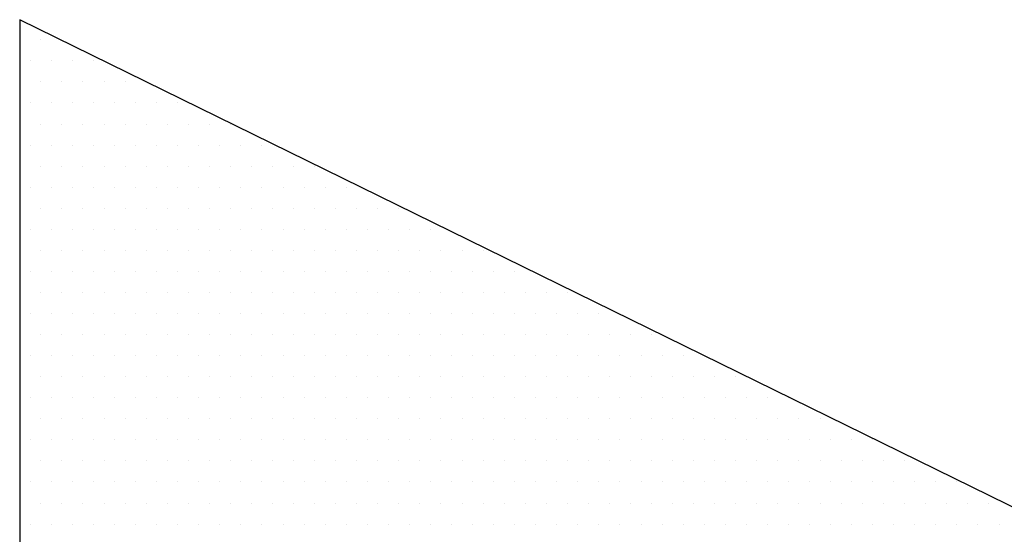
# Model space of a CAD drawing. Header units: millimetres. Extents: x 472 to 1299, y 510 to 798.
# Tile 17 of 69: x 657.67 to 660.57, y 578.73 to 580.24. Entities that reach past the tile are written whole.
import ezdxf
from ezdxf.enums import TextEntityAlignment as Align

# ---------------------------------------------------------------- set-up
doc = ezdxf.new("R2010")
doc.units = ezdxf.units.MM
doc.header["$LTSCALE"] = 4
doc.layers.add('ARMATURA', color=7, linetype='Continuous')
doc.layers.add('KKS_1', color=7, linetype='Continuous', lineweight=5)
doc.styles.get("Standard").update_dxf_attribs({"font": 'ISOCP.SHX'})

# ---------------------------------------------------------------- blocks, each defined once
blk = doc.blocks.new('*X17')
at = {"color": 0, "linetype": 'Continuous'}
for p, q in [((-3.09375, 1.4375), (-3.09375, 1.4375)), ((-3.03125, 1.4375), (-3.03125, 1.4375)), ((-3.0625, 1.375), (-3.0625, 1.375)), ((-3, 1.375), (-3, 1.375)), ((-2.9375, 1.375), (-2.9375, 1.375)), ((-2.875, 1.375), (-2.875, 1.375)), ((-3.09375, 1.3125), (-3.09375, 1.3125)), ((-3.03125, 1.3125), (-3.03125, 1.3125)), ((-2.96875, 1.3125), (-2.96875, 1.3125)), ((-2.90625, 1.3125), (-2.90625, 1.3125)), ((-2.84375, 1.3125), (-2.84375, 1.3125)), ((-2.78125, 1.3125), (-2.78125, 1.3125)), ((-2.71875, 1.3125), (-2.71875, 1.3125)), ((-3.0625, 1.25), (-3.0625, 1.25)), ((-3, 1.25), (-3, 1.25)), ((-2.9375, 1.25), (-2.9375, 1.25)), ((-2.875, 1.25), (-2.875, 1.25)), ((-2.8125, 1.25), (-2.8125, 1.25)), ((-2.75, 1.25), (-2.75, 1.25)), ((-2.6875, 1.25), (-2.6875, 1.25)), ((-2.625, 1.25), (-2.625, 1.25)), ((-3.09375, 1.1875), (-3.09375, 1.1875)), ((-3.03125, 1.1875), (-3.03125, 1.1875)), ((-2.96875, 1.1875), (-2.96875, 1.1875)), ((-2.90625, 1.1875), (-2.90625, 1.1875)), ((-2.84375, 1.1875), (-2.84375, 1.1875)), ((-2.78125, 1.1875), (-2.78125, 1.1875)), ((-2.71875, 1.1875), (-2.71875, 1.1875)), ((-2.65625, 1.1875), (-2.65625, 1.1875)), ((-2.59375, 1.1875), (-2.59375, 1.1875)), ((-2.53125, 1.1875), (-2.53125, 1.1875)), ((-2.46875, 1.1875), (-2.46875, 1.1875)), ((-3.0625, 1.125), (-3.0625, 1.125)), ((-3, 1.125), (-3, 1.125)), ((-2.9375, 1.125), (-2.9375, 1.125)), ((-2.875, 1.125), (-2.875, 1.125)), ((-2.8125, 1.125), (-2.8125, 1.125)), ((-2.75, 1.125), (-2.75, 1.125)), ((-2.6875, 1.125), (-2.6875, 1.125)), ((-2.625, 1.125), (-2.625, 1.125)), ((-2.5625, 1.125), (-2.5625, 1.125)), ((-2.5, 1.125), (-2.5, 1.125)), ((-2.4375, 1.125), (-2.4375, 1.125)), ((-2.375, 1.125), (-2.375, 1.125)), ((-3.09375, 1.0625), (-3.09375, 1.0625)), ((-3.03125, 1.0625), (-3.03125, 1.0625)), ((-2.96875, 1.0625), (-2.96875, 1.0625)), ((-2.90625, 1.0625), (-2.90625, 1.0625)), ((-2.84375, 1.0625), (-2.84375, 1.0625)), ((-2.78125, 1.0625), (-2.78125, 1.0625)), ((-2.71875, 1.0625), (-2.71875, 1.0625)), ((-2.65625, 1.0625), (-2.65625, 1.0625)), ((-2.59375, 1.0625), (-2.59375, 1.0625)), ((-2.53125, 1.0625), (-2.53125, 1.0625)), ((-2.46875, 1.0625), (-2.46875, 1.0625)), ((-2.40625, 1.0625), (-2.40625, 1.0625)), ((-2.34375, 1.0625), (-2.34375, 1.0625)), ((-2.28125, 1.0625), (-2.28125, 1.0625)), ((-2.21875, 1.0625), (-2.21875, 1.0625)), ((-3.0625, 1), (-3.0625, 1)), ((-3, 1), (-3, 1)), ((-2.9375, 1), (-2.9375, 1)), ((-2.875, 1), (-2.875, 1)), ((-2.8125, 1), (-2.8125, 1)), ((-2.75, 1), (-2.75, 1)), ((-2.6875, 1), (-2.6875, 1)), ((-2.625, 1), (-2.625, 1)), ((-2.5625, 1), (-2.5625, 1)), ((-2.5, 1), (-2.5, 1)), ((-2.4375, 1), (-2.4375, 1)), ((-2.375, 1), (-2.375, 1)), ((-2.3125, 1), (-2.3125, 1)), ((-2.25, 1), (-2.25, 1)), ((-2.1875, 1), (-2.1875, 1)), ((-2.125, 1), (-2.125, 1)), ((-3.09375, 0.9375), (-3.09375, 0.9375)), ((-3.03125, 0.9375), (-3.03125, 0.9375)), ((-2.96875, 0.9375), (-2.96875, 0.9375)), ((-2.90625, 0.9375), (-2.90625, 0.9375)), ((-2.84375, 0.9375), (-2.84375, 0.9375)), ((-2.78125, 0.9375), (-2.78125, 0.9375)), ((-2.71875, 0.9375), (-2.71875, 0.9375)), ((-2.65625, 0.9375), (-2.65625, 0.9375)), ((-2.59375, 0.9375), (-2.59375, 0.9375)), ((-2.53125, 0.9375), (-2.53125, 0.9375)), ((-2.46875, 0.9375), (-2.46875, 0.9375)), ((-2.40625, 0.9375), (-2.40625, 0.9375)), ((-2.34375, 0.9375), (-2.34375, 0.9375)), ((-2.28125, 0.9375), (-2.28125, 0.9375)), ((-2.21875, 0.9375), (-2.21875, 0.9375)), ((-2.15625, 0.9375), (-2.15625, 0.9375)), ((-2.09375, 0.9375), (-2.09375, 0.9375)), ((-2.03125, 0.9375), (-2.03125, 0.9375)), ((-1.96875, 0.9375), (-1.96875, 0.9375)), ((-3.0625, 0.875), (-3.0625, 0.875)), ((-3, 0.875), (-3, 0.875)), ((-2.9375, 0.875), (-2.9375, 0.875)), ((-2.875, 0.875), (-2.875, 0.875)), ((-2.8125, 0.875), (-2.8125, 0.875)), ((-2.75, 0.875), (-2.75, 0.875)), ((-2.6875, 0.875), (-2.6875, 0.875)), ((-2.625, 0.875), (-2.625, 0.875)), ((-2.5625, 0.875), (-2.5625, 0.875)), ((-2.5, 0.875), (-2.5, 0.875)), ((-2.4375, 0.875), (-2.4375, 0.875)), ((-2.375, 0.875), (-2.375, 0.875)), ((-2.3125, 0.875), (-2.3125, 0.875)), ((-2.25, 0.875), (-2.25, 0.875)), ((-2.1875, 0.875), (-2.1875, 0.875)), ((-2.125, 0.875), (-2.125, 0.875)), ((-2.0625, 0.875), (-2.0625, 0.875)), ((-2, 0.875), (-2, 0.875)), ((-1.9375, 0.875), (-1.9375, 0.875)), ((-1.875, 0.875), (-1.875, 0.875)), ((-3.09375, 0.8125), (-3.09375, 0.8125)), ((-3.03125, 0.8125), (-3.03125, 0.8125)), ((-2.96875, 0.8125), (-2.96875, 0.8125)), ((-2.90625, 0.8125), (-2.90625, 0.8125)), ((-2.84375, 0.8125), (-2.84375, 0.8125)), ((-2.78125, 0.8125), (-2.78125, 0.8125)), ((-2.71875, 0.8125), (-2.71875, 0.8125)), ((-2.65625, 0.8125), (-2.65625, 0.8125)), ((-2.59375, 0.8125), (-2.59375, 0.8125)), ((-2.53125, 0.8125), (-2.53125, 0.8125)), ((-2.46875, 0.8125), (-2.46875, 0.8125)), ((-2.40625, 0.8125), (-2.40625, 0.8125)), ((-2.34375, 0.8125), (-2.34375, 0.8125)), ((-2.28125, 0.8125), (-2.28125, 0.8125)), ((-2.21875, 0.8125), (-2.21875, 0.8125)), ((-2.15625, 0.8125), (-2.15625, 0.8125)), ((-2.09375, 0.8125), (-2.09375, 0.8125)), ((-2.03125, 0.8125), (-2.03125, 0.8125)), ((-1.96875, 0.8125), (-1.96875, 0.8125)), ((-1.90625, 0.8125), (-1.90625, 0.8125)), ((-1.84375, 0.8125), (-1.84375, 0.8125)), ((-1.78125, 0.8125), (-1.78125, 0.8125)), ((-1.71875, 0.8125), (-1.71875, 0.8125)), ((-3.0625, 0.75), (-3.0625, 0.75)), ((-3, 0.75), (-3, 0.75)), ((-2.9375, 0.75), (-2.9375, 0.75)), ((-2.875, 0.75), (-2.875, 0.75)), ((-2.8125, 0.75), (-2.8125, 0.75)), ((-2.75, 0.75), (-2.75, 0.75)), ((-2.6875, 0.75), (-2.6875, 0.75)), ((-2.625, 0.75), (-2.625, 0.75)), ((-2.5625, 0.75), (-2.5625, 0.75)), ((-2.5, 0.75), (-2.5, 0.75)), ((-2.4375, 0.75), (-2.4375, 0.75)), ((-2.375, 0.75), (-2.375, 0.75)), ((-2.3125, 0.75), (-2.3125, 0.75)), ((-2.25, 0.75), (-2.25, 0.75)), ((-2.1875, 0.75), (-2.1875, 0.75)), ((-2.125, 0.75), (-2.125, 0.75)), ((-2.0625, 0.75), (-2.0625, 0.75)), ((-2, 0.75), (-2, 0.75)), ((-1.9375, 0.75), (-1.9375, 0.75)), ((-1.875, 0.75), (-1.875, 0.75)), ((-1.8125, 0.75), (-1.8125, 0.75)), ((-1.75, 0.75), (-1.75, 0.75)), ((-1.6875, 0.75), (-1.6875, 0.75)), ((-1.625, 0.75), (-1.625, 0.75)), ((-3.09375, 0.6875), (-3.09375, 0.6875)), ((-3.03125, 0.6875), (-3.03125, 0.6875)), ((-2.96875, 0.6875), (-2.96875, 0.6875)), ((-2.90625, 0.6875), (-2.90625, 0.6875)), ((-2.84375, 0.6875), (-2.84375, 0.6875)), ((-2.78125, 0.6875), (-2.78125, 0.6875)), ((-2.71875, 0.6875), (-2.71875, 0.6875)), ((-2.65625, 0.6875), (-2.65625, 0.6875)), ((-2.59375, 0.6875), (-2.59375, 0.6875)), ((-2.53125, 0.6875), (-2.53125, 0.6875)), ((-2.46875, 0.6875), (-2.46875, 0.6875)), ((-2.40625, 0.6875), (-2.40625, 0.6875)), ((-2.34375, 0.6875), (-2.34375, 0.6875)), ((-2.28125, 0.6875), (-2.28125, 0.6875)), ((-2.21875, 0.6875), (-2.21875, 0.6875)), ((-2.15625, 0.6875), (-2.15625, 0.6875)), ((-2.09375, 0.6875), (-2.09375, 0.6875)), ((-2.03125, 0.6875), (-2.03125, 0.6875)), ((-1.96875, 0.6875), (-1.96875, 0.6875)), ((-1.90625, 0.6875), (-1.90625, 0.6875)), ((-1.84375, 0.6875), (-1.84375, 0.6875)), ((-1.78125, 0.6875), (-1.78125, 0.6875)), ((-1.71875, 0.6875), (-1.71875, 0.6875)), ((-1.65625, 0.6875), (-1.65625, 0.6875)), ((-1.59375, 0.6875), (-1.59375, 0.6875)), ((-1.53125, 0.6875), (-1.53125, 0.6875)), ((-1.46875, 0.6875), (-1.46875, 0.6875)), ((-3.0625, 0.625), (-3.0625, 0.625)), ((-3, 0.625), (-3, 0.625)), ((-2.9375, 0.625), (-2.9375, 0.625)), ((-2.875, 0.625), (-2.875, 0.625)), ((-2.8125, 0.625), (-2.8125, 0.625)), ((-2.75, 0.625), (-2.75, 0.625)), ((-2.6875, 0.625), (-2.6875, 0.625)), ((-2.625, 0.625), (-2.625, 0.625)), ((-2.5625, 0.625), (-2.5625, 0.625)), ((-2.5, 0.625), (-2.5, 0.625)), ((-2.4375, 0.625), (-2.4375, 0.625)), ((-2.375, 0.625), (-2.375, 0.625)), ((-2.3125, 0.625), (-2.3125, 0.625)), ((-2.25, 0.625), (-2.25, 0.625)), ((-2.1875, 0.625), (-2.1875, 0.625)), ((-2.125, 0.625), (-2.125, 0.625)), ((-2.0625, 0.625), (-2.0625, 0.625)), ((-2, 0.625), (-2, 0.625)), ((-1.9375, 0.625), (-1.9375, 0.625)), ((-1.875, 0.625), (-1.875, 0.625)), ((-1.8125, 0.625), (-1.8125, 0.625)), ((-1.75, 0.625), (-1.75, 0.625)), ((-1.6875, 0.625), (-1.6875, 0.625)), ((-1.625, 0.625), (-1.625, 0.625)), ((-1.5625, 0.625), (-1.5625, 0.625)), ((-1.5, 0.625), (-1.5, 0.625)), ((-1.4375, 0.625), (-1.4375, 0.625)), ((-1.375, 0.625), (-1.375, 0.625)), ((-3.09375, 0.5625), (-3.09375, 0.5625)), ((-3.03125, 0.5625), (-3.03125, 0.5625)), ((-2.96875, 0.5625), (-2.96875, 0.5625)), ((-2.90625, 0.5625), (-2.90625, 0.5625)), ((-2.84375, 0.5625), (-2.84375, 0.5625)), ((-2.78125, 0.5625), (-2.78125, 0.5625)), ((-2.71875, 0.5625), (-2.71875, 0.5625)), ((-2.65625, 0.5625), (-2.65625, 0.5625)), ((-2.59375, 0.5625), (-2.59375, 0.5625)), ((-2.53125, 0.5625), (-2.53125, 0.5625)), ((-2.46875, 0.5625), (-2.46875, 0.5625)), ((-2.40625, 0.5625), (-2.40625, 0.5625)), ((-2.34375, 0.5625), (-2.34375, 0.5625)), ((-2.28125, 0.5625), (-2.28125, 0.5625)), ((-2.21875, 0.5625), (-2.21875, 0.5625)), ((-2.15625, 0.5625), (-2.15625, 0.5625)), ((-2.09375, 0.5625), (-2.09375, 0.5625)), ((-2.03125, 0.5625), (-2.03125, 0.5625)), ((-1.96875, 0.5625), (-1.96875, 0.5625)), ((-1.90625, 0.5625), (-1.90625, 0.5625)), ((-1.84375, 0.5625), (-1.84375, 0.5625)), ((-1.78125, 0.5625), (-1.78125, 0.5625)), ((-1.71875, 0.5625), (-1.71875, 0.5625)), ((-1.65625, 0.5625), (-1.65625, 0.5625)), ((-1.59375, 0.5625), (-1.59375, 0.5625)), ((-1.53125, 0.5625), (-1.53125, 0.5625)), ((-1.46875, 0.5625), (-1.46875, 0.5625)), ((-1.40625, 0.5625), (-1.40625, 0.5625)), ((-1.34375, 0.5625), (-1.34375, 0.5625)), ((-1.28125, 0.5625), (-1.28125, 0.5625)), ((-1.21875, 0.5625), (-1.21875, 0.5625)), ((-3.0625, 0.5), (-3.0625, 0.5)), ((-3, 0.5), (-3, 0.5)), ((-2.9375, 0.5), (-2.9375, 0.5)), ((-2.875, 0.5), (-2.875, 0.5)), ((-2.8125, 0.5), (-2.8125, 0.5)), ((-2.75, 0.5), (-2.75, 0.5)), ((-2.6875, 0.5), (-2.6875, 0.5)), ((-2.625, 0.5), (-2.625, 0.5)), ((-2.5625, 0.5), (-2.5625, 0.5)), ((-2.5, 0.5), (-2.5, 0.5)), ((-2.4375, 0.5), (-2.4375, 0.5)), ((-2.375, 0.5), (-2.375, 0.5)), ((-2.3125, 0.5), (-2.3125, 0.5)), ((-2.25, 0.5), (-2.25, 0.5)), ((-2.1875, 0.5), (-2.1875, 0.5)), ((-2.125, 0.5), (-2.125, 0.5)), ((-2.0625, 0.5), (-2.0625, 0.5)), ((-2, 0.5), (-2, 0.5)), ((-1.9375, 0.5), (-1.9375, 0.5)), ((-1.875, 0.5), (-1.875, 0.5)), ((-1.8125, 0.5), (-1.8125, 0.5)), ((-1.75, 0.5), (-1.75, 0.5)), ((-1.6875, 0.5), (-1.6875, 0.5)), ((-1.625, 0.5), (-1.625, 0.5)), ((-1.5625, 0.5), (-1.5625, 0.5)), ((-1.5, 0.5), (-1.5, 0.5)), ((-1.4375, 0.5), (-1.4375, 0.5)), ((-1.375, 0.5), (-1.375, 0.5)), ((-1.3125, 0.5), (-1.3125, 0.5)), ((-1.25, 0.5), (-1.25, 0.5)), ((-1.1875, 0.5), (-1.1875, 0.5)), ((-1.125, 0.5), (-1.125, 0.5)), ((-3.09375, 0.4375), (-3.09375, 0.4375)), ((-3.03125, 0.4375), (-3.03125, 0.4375)), ((-2.96875, 0.4375), (-2.96875, 0.4375)), ((-2.90625, 0.4375), (-2.90625, 0.4375)), ((-2.84375, 0.4375), (-2.84375, 0.4375)), ((-2.78125, 0.4375), (-2.78125, 0.4375)), ((-2.71875, 0.4375), (-2.71875, 0.4375)), ((-2.65625, 0.4375), (-2.65625, 0.4375)), ((-2.59375, 0.4375), (-2.59375, 0.4375)), ((-2.53125, 0.4375), (-2.53125, 0.4375)), ((-2.46875, 0.4375), (-2.46875, 0.4375)), ((-2.40625, 0.4375), (-2.40625, 0.4375)), ((-2.34375, 0.4375), (-2.34375, 0.4375)), ((-2.28125, 0.4375), (-2.28125, 0.4375)), ((-2.21875, 0.4375), (-2.21875, 0.4375)), ((-2.15625, 0.4375), (-2.15625, 0.4375)), ((-2.09375, 0.4375), (-2.09375, 0.4375)), ((-2.03125, 0.4375), (-2.03125, 0.4375)), ((-1.96875, 0.4375), (-1.96875, 0.4375)), ((-1.90625, 0.4375), (-1.90625, 0.4375)), ((-1.84375, 0.4375), (-1.84375, 0.4375)), ((-1.78125, 0.4375), (-1.78125, 0.4375)), ((-1.71875, 0.4375), (-1.71875, 0.4375)), ((-1.65625, 0.4375), (-1.65625, 0.4375)), ((-1.59375, 0.4375), (-1.59375, 0.4375)), ((-1.53125, 0.4375), (-1.53125, 0.4375)), ((-1.46875, 0.4375), (-1.46875, 0.4375)), ((-1.40625, 0.4375), (-1.40625, 0.4375)), ((-1.34375, 0.4375), (-1.34375, 0.4375)), ((-1.28125, 0.4375), (-1.28125, 0.4375)), ((-1.21875, 0.4375), (-1.21875, 0.4375)), ((-1.15625, 0.4375), (-1.15625, 0.4375)), ((-1.09375, 0.4375), (-1.09375, 0.4375)), ((-1.03125, 0.4375), (-1.03125, 0.4375)), ((-0.96875, 0.4375), (-0.96875, 0.4375)), ((-3.0625, 0.375), (-3.0625, 0.375)), ((-3, 0.375), (-3, 0.375)), ((-2.9375, 0.375), (-2.9375, 0.375)), ((-2.875, 0.375), (-2.875, 0.375)), ((-2.8125, 0.375), (-2.8125, 0.375)), ((-2.75, 0.375), (-2.75, 0.375)), ((-2.6875, 0.375), (-2.6875, 0.375)), ((-2.625, 0.375), (-2.625, 0.375)), ((-2.5625, 0.375), (-2.5625, 0.375)), ((-2.5, 0.375), (-2.5, 0.375)), ((-2.4375, 0.375), (-2.4375, 0.375)), ((-2.375, 0.375), (-2.375, 0.375)), ((-2.3125, 0.375), (-2.3125, 0.375)), ((-2.25, 0.375), (-2.25, 0.375)), ((-2.1875, 0.375), (-2.1875, 0.375)), ((-2.125, 0.375), (-2.125, 0.375)), ((-2.0625, 0.375), (-2.0625, 0.375)), ((-2, 0.375), (-2, 0.375)), ((-1.9375, 0.375), (-1.9375, 0.375)), ((-1.875, 0.375), (-1.875, 0.375)), ((-1.8125, 0.375), (-1.8125, 0.375)), ((-1.75, 0.375), (-1.75, 0.375)), ((-1.6875, 0.375), (-1.6875, 0.375)), ((-1.625, 0.375), (-1.625, 0.375)), ((-1.5625, 0.375), (-1.5625, 0.375)), ((-1.5, 0.375), (-1.5, 0.375)), ((-1.4375, 0.375), (-1.4375, 0.375)), ((-1.375, 0.375), (-1.375, 0.375)), ((-1.3125, 0.375), (-1.3125, 0.375)), ((-1.25, 0.375), (-1.25, 0.375)), ((-1.1875, 0.375), (-1.1875, 0.375)), ((-1.125, 0.375), (-1.125, 0.375)), ((-1.0625, 0.375), (-1.0625, 0.375)), ((-1, 0.375), (-1, 0.375)), ((-0.9375, 0.375), (-0.9375, 0.375)), ((-0.875, 0.375), (-0.875, 0.375)), ((-0.8125, 0.375), (-0.8125, 0.375)), ((-3.09375, 0.3125), (-3.09375, 0.3125)), ((-3.03125, 0.3125), (-3.03125, 0.3125)), ((-2.96875, 0.3125), (-2.96875, 0.3125)), ((-2.90625, 0.3125), (-2.90625, 0.3125)), ((-2.84375, 0.3125), (-2.84375, 0.3125)), ((-2.78125, 0.3125), (-2.78125, 0.3125)), ((-2.71875, 0.3125), (-2.71875, 0.3125)), ((-2.65625, 0.3125), (-2.65625, 0.3125)), ((-2.59375, 0.3125), (-2.59375, 0.3125)), ((-2.53125, 0.3125), (-2.53125, 0.3125)), ((-2.46875, 0.3125), (-2.46875, 0.3125)), ((-2.40625, 0.3125), (-2.40625, 0.3125)), ((-2.34375, 0.3125), (-2.34375, 0.3125)), ((-2.28125, 0.3125), (-2.28125, 0.3125)), ((-2.21875, 0.3125), (-2.21875, 0.3125)), ((-2.15625, 0.3125), (-2.15625, 0.3125)), ((-2.09375, 0.3125), (-2.09375, 0.3125)), ((-2.03125, 0.3125), (-2.03125, 0.3125)), ((-1.96875, 0.3125), (-1.96875, 0.3125)), ((-1.90625, 0.3125), (-1.90625, 0.3125)), ((-1.84375, 0.3125), (-1.84375, 0.3125)), ((-1.78125, 0.3125), (-1.78125, 0.3125)), ((-1.71875, 0.3125), (-1.71875, 0.3125)), ((-1.65625, 0.3125), (-1.65625, 0.3125)), ((-1.59375, 0.3125), (-1.59375, 0.3125)), ((-1.53125, 0.3125), (-1.53125, 0.3125)), ((-1.46875, 0.3125), (-1.46875, 0.3125)), ((-1.40625, 0.3125), (-1.40625, 0.3125)), ((-1.34375, 0.3125), (-1.34375, 0.3125)), ((-1.28125, 0.3125), (-1.28125, 0.3125)), ((-1.21875, 0.3125), (-1.21875, 0.3125)), ((-1.15625, 0.3125), (-1.15625, 0.3125)), ((-1.09375, 0.3125), (-1.09375, 0.3125)), ((-1.03125, 0.3125), (-1.03125, 0.3125)), ((-0.96875, 0.3125), (-0.96875, 0.3125)), ((-0.90625, 0.3125), (-0.90625, 0.3125)), ((-0.84375, 0.3125), (-0.84375, 0.3125)), ((-0.78125, 0.3125), (-0.78125, 0.3125)), ((-0.71875, 0.3125), (-0.71875, 0.3125)), ((-3.0625, 0.25), (-3.0625, 0.25)), ((-3, 0.25), (-3, 0.25)), ((-2.9375, 0.25), (-2.9375, 0.25)), ((-2.875, 0.25), (-2.875, 0.25)), ((-2.8125, 0.25), (-2.8125, 0.25)), ((-2.75, 0.25), (-2.75, 0.25)), ((-2.6875, 0.25), (-2.6875, 0.25)), ((-2.625, 0.25), (-2.625, 0.25)), ((-2.5625, 0.25), (-2.5625, 0.25)), ((-2.5, 0.25), (-2.5, 0.25)), ((-2.4375, 0.25), (-2.4375, 0.25)), ((-2.375, 0.25), (-2.375, 0.25)), ((-2.3125, 0.25), (-2.3125, 0.25)), ((-2.25, 0.25), (-2.25, 0.25)), ((-2.1875, 0.25), (-2.1875, 0.25)), ((-2.125, 0.25), (-2.125, 0.25)), ((-2.0625, 0.25), (-2.0625, 0.25)), ((-2, 0.25), (-2, 0.25)), ((-1.9375, 0.25), (-1.9375, 0.25)), ((-1.875, 0.25), (-1.875, 0.25)), ((-1.8125, 0.25), (-1.8125, 0.25)), ((-1.75, 0.25), (-1.75, 0.25)), ((-1.6875, 0.25), (-1.6875, 0.25)), ((-1.625, 0.25), (-1.625, 0.25)), ((-1.5625, 0.25), (-1.5625, 0.25)), ((-1.5, 0.25), (-1.5, 0.25)), ((-1.4375, 0.25), (-1.4375, 0.25)), ((-1.375, 0.25), (-1.375, 0.25)), ((-1.3125, 0.25), (-1.3125, 0.25)), ((-1.25, 0.25), (-1.25, 0.25)), ((-1.1875, 0.25), (-1.1875, 0.25)), ((-1.125, 0.25), (-1.125, 0.25)), ((-1.0625, 0.25), (-1.0625, 0.25)), ((-1, 0.25), (-1, 0.25)), ((-0.9375, 0.25), (-0.9375, 0.25)), ((-0.875, 0.25), (-0.875, 0.25)), ((-0.8125, 0.25), (-0.8125, 0.25)), ((-0.75, 0.25), (-0.75, 0.25)), ((-0.6875, 0.25), (-0.6875, 0.25)), ((-0.625, 0.25), (-0.625, 0.25)), ((-0.5625, 0.25), (-0.5625, 0.25)), ((-3.09375, 0.1875), (-3.09375, 0.1875)), ((-3.03125, 0.1875), (-3.03125, 0.1875)), ((-2.96875, 0.1875), (-2.96875, 0.1875)), ((-2.90625, 0.1875), (-2.90625, 0.1875)), ((-2.84375, 0.1875), (-2.84375, 0.1875)), ((-2.78125, 0.1875), (-2.78125, 0.1875)), ((-2.71875, 0.1875), (-2.71875, 0.1875)), ((-2.65625, 0.1875), (-2.65625, 0.1875)), ((-2.59375, 0.1875), (-2.59375, 0.1875)), ((-2.53125, 0.1875), (-2.53125, 0.1875)), ((-2.46875, 0.1875), (-2.46875, 0.1875)), ((-2.40625, 0.1875), (-2.40625, 0.1875)), ((-2.34375, 0.1875), (-2.34375, 0.1875)), ((-2.28125, 0.1875), (-2.28125, 0.1875)), ((-2.21875, 0.1875), (-2.21875, 0.1875)), ((-2.15625, 0.1875), (-2.15625, 0.1875)), ((-2.09375, 0.1875), (-2.09375, 0.1875)), ((-2.03125, 0.1875), (-2.03125, 0.1875)), ((-1.96875, 0.1875), (-1.96875, 0.1875)), ((-1.90625, 0.1875), (-1.90625, 0.1875)), ((-1.84375, 0.1875), (-1.84375, 0.1875)), ((-1.78125, 0.1875), (-1.78125, 0.1875)), ((-1.71875, 0.1875), (-1.71875, 0.1875)), ((-1.65625, 0.1875), (-1.65625, 0.1875)), ((-1.59375, 0.1875), (-1.59375, 0.1875)), ((-1.53125, 0.1875), (-1.53125, 0.1875)), ((-1.46875, 0.1875), (-1.46875, 0.1875)), ((-1.40625, 0.1875), (-1.40625, 0.1875)), ((-1.34375, 0.1875), (-1.34375, 0.1875)), ((-1.28125, 0.1875), (-1.28125, 0.1875)), ((-1.21875, 0.1875), (-1.21875, 0.1875)), ((-1.15625, 0.1875), (-1.15625, 0.1875)), ((-1.09375, 0.1875), (-1.09375, 0.1875)), ((-1.03125, 0.1875), (-1.03125, 0.1875)), ((-0.96875, 0.1875), (-0.96875, 0.1875)), ((-0.90625, 0.1875), (-0.90625, 0.1875)), ((-0.84375, 0.1875), (-0.84375, 0.1875)), ((-0.78125, 0.1875), (-0.78125, 0.1875)), ((-0.71875, 0.1875), (-0.71875, 0.1875)), ((-0.65625, 0.1875), (-0.65625, 0.1875)), ((-0.59375, 0.1875), (-0.59375, 0.1875)), ((-0.53125, 0.1875), (-0.53125, 0.1875)), ((-0.46875, 0.1875), (-0.46875, 0.1875)), ((-3.0625, 0.125), (-3.0625, 0.125)), ((-3, 0.125), (-3, 0.125)), ((-2.9375, 0.125), (-2.9375, 0.125)), ((-2.875, 0.125), (-2.875, 0.125)), ((-2.8125, 0.125), (-2.8125, 0.125)), ((-2.75, 0.125), (-2.75, 0.125)), ((-2.6875, 0.125), (-2.6875, 0.125)), ((-2.625, 0.125), (-2.625, 0.125)), ((-2.5625, 0.125), (-2.5625, 0.125)), ((-2.5, 0.125), (-2.5, 0.125)), ((-2.4375, 0.125), (-2.4375, 0.125)), ((-2.375, 0.125), (-2.375, 0.125)), ((-2.3125, 0.125), (-2.3125, 0.125)), ((-2.25, 0.125), (-2.25, 0.125)), ((-2.1875, 0.125), (-2.1875, 0.125)), ((-2.125, 0.125), (-2.125, 0.125)), ((-2.0625, 0.125), (-2.0625, 0.125)), ((-2, 0.125), (-2, 0.125)), ((-1.9375, 0.125), (-1.9375, 0.125)), ((-1.875, 0.125), (-1.875, 0.125)), ((-1.8125, 0.125), (-1.8125, 0.125)), ((-1.75, 0.125), (-1.75, 0.125)), ((-1.6875, 0.125), (-1.6875, 0.125)), ((-1.625, 0.125), (-1.625, 0.125)), ((-1.5625, 0.125), (-1.5625, 0.125)), ((-1.5, 0.125), (-1.5, 0.125)), ((-1.4375, 0.125), (-1.4375, 0.125)), ((-1.375, 0.125), (-1.375, 0.125)), ((-1.3125, 0.125), (-1.3125, 0.125)), ((-1.25, 0.125), (-1.25, 0.125)), ((-1.1875, 0.125), (-1.1875, 0.125)), ((-1.125, 0.125), (-1.125, 0.125)), ((-1.0625, 0.125), (-1.0625, 0.125)), ((-1, 0.125), (-1, 0.125)), ((-0.9375, 0.125), (-0.9375, 0.125)), ((-0.875, 0.125), (-0.875, 0.125)), ((-0.8125, 0.125), (-0.8125, 0.125)), ((-0.75, 0.125), (-0.75, 0.125)), ((-0.6875, 0.125), (-0.6875, 0.125)), ((-0.625, 0.125), (-0.625, 0.125)), ((-0.5625, 0.125), (-0.5625, 0.125)), ((-0.5, 0.125), (-0.5, 0.125)), ((-0.4375, 0.125), (-0.4375, 0.125)), ((-0.375, 0.125), (-0.375, 0.125)), ((-0.3125, 0.125), (-0.3125, 0.125)), ((-3.09375, 0.0625), (-3.09375, 0.0625)), ((-3.03125, 0.0625), (-3.03125, 0.0625)), ((-2.96875, 0.0625), (-2.96875, 0.0625)), ((-2.90625, 0.0625), (-2.90625, 0.0625)), ((-2.84375, 0.0625), (-2.84375, 0.0625)), ((-2.78125, 0.0625), (-2.78125, 0.0625)), ((-2.71875, 0.0625), (-2.71875, 0.0625)), ((-2.65625, 0.0625), (-2.65625, 0.0625)), ((-2.59375, 0.0625), (-2.59375, 0.0625)), ((-2.53125, 0.0625), (-2.53125, 0.0625)), ((-2.46875, 0.0625), (-2.46875, 0.0625)), ((-2.40625, 0.0625), (-2.40625, 0.0625)), ((-2.34375, 0.0625), (-2.34375, 0.0625)), ((-2.28125, 0.0625), (-2.28125, 0.0625)), ((-2.21875, 0.0625), (-2.21875, 0.0625)), ((-2.15625, 0.0625), (-2.15625, 0.0625)), ((-2.09375, 0.0625), (-2.09375, 0.0625)), ((-2.03125, 0.0625), (-2.03125, 0.0625)), ((-1.96875, 0.0625), (-1.96875, 0.0625)), ((-1.90625, 0.0625), (-1.90625, 0.0625)), ((-1.84375, 0.0625), (-1.84375, 0.0625)), ((-1.78125, 0.0625), (-1.78125, 0.0625)), ((-1.71875, 0.0625), (-1.71875, 0.0625)), ((-1.65625, 0.0625), (-1.65625, 0.0625)), ((-1.59375, 0.0625), (-1.59375, 0.0625)), ((-1.53125, 0.0625), (-1.53125, 0.0625)), ((-1.46875, 0.0625), (-1.46875, 0.0625)), ((-1.40625, 0.0625), (-1.40625, 0.0625)), ((-1.34375, 0.0625), (-1.34375, 0.0625)), ((-1.28125, 0.0625), (-1.28125, 0.0625)), ((-1.21875, 0.0625), (-1.21875, 0.0625)), ((-1.15625, 0.0625), (-1.15625, 0.0625)), ((-1.09375, 0.0625), (-1.09375, 0.0625)), ((-1.03125, 0.0625), (-1.03125, 0.0625)), ((-0.96875, 0.0625), (-0.96875, 0.0625)), ((-0.90625, 0.0625), (-0.90625, 0.0625)), ((-0.84375, 0.0625), (-0.84375, 0.0625)), ((-0.78125, 0.0625), (-0.78125, 0.0625)), ((-0.71875, 0.0625), (-0.71875, 0.0625)), ((-0.65625, 0.0625), (-0.65625, 0.0625)), ((-0.59375, 0.0625), (-0.59375, 0.0625)), ((-0.53125, 0.0625), (-0.53125, 0.0625)), ((-0.46875, 0.0625), (-0.46875, 0.0625)), ((-0.40625, 0.0625), (-0.40625, 0.0625)), ((-0.34375, 0.0625), (-0.34375, 0.0625)), ((-0.28125, 0.0625), (-0.28125, 0.0625)), ((-0.21875, 0.0625), (-0.21875, 0.0625)), ((-3.0625, 0), (-3.0625, 0)), ((-3, 0), (-3, 0)), ((-2.9375, 0), (-2.9375, 0)), ((-2.875, 0), (-2.875, 0)), ((-2.8125, 0), (-2.8125, 0)), ((-2.75, 0), (-2.75, 0)), ((-2.6875, 0), (-2.6875, 0)), ((-2.625, 0), (-2.625, 0)), ((-2.5625, 0), (-2.5625, 0)), ((-2.5, 0), (-2.5, 0)), ((-2.4375, 0), (-2.4375, 0)), ((-2.375, 0), (-2.375, 0)), ((-2.3125, 0), (-2.3125, 0)), ((-2.25, 0), (-2.25, 0)), ((-2.1875, 0), (-2.1875, 0)), ((-2.125, 0), (-2.125, 0)), ((-2.0625, 0), (-2.0625, 0)), ((-2, 0), (-2, 0)), ((-1.9375, 0), (-1.9375, 0)), ((-1.875, 0), (-1.875, 0)), ((-1.8125, 0), (-1.8125, 0)), ((-1.75, 0), (-1.75, 0)), ((-1.6875, 0), (-1.6875, 0)), ((-1.625, 0), (-1.625, 0)), ((-1.5625, 0), (-1.5625, 0)), ((-1.5, 0), (-1.5, 0)), ((-1.4375, 0), (-1.4375, 0)), ((-1.375, 0), (-1.375, 0)), ((-1.3125, 0), (-1.3125, 0)), ((-1.25, 0), (-1.25, 0)), ((-1.1875, 0), (-1.1875, 0)), ((-1.125, 0), (-1.125, 0)), ((-1.0625, 0), (-1.0625, 0)), ((-1, 0), (-1, 0)), ((-0.9375, 0), (-0.9375, 0)), ((-0.875, 0), (-0.875, 0)), ((-0.8125, 0), (-0.8125, 0)), ((-0.75, 0), (-0.75, 0)), ((-0.6875, 0), (-0.6875, 0)), ((-0.625, 0), (-0.625, 0)), ((-0.5625, 0), (-0.5625, 0)), ((-0.5, 0), (-0.5, 0)), ((-0.4375, 0), (-0.4375, 0)), ((-0.375, 0), (-0.375, 0)), ((-0.3125, 0), (-0.3125, 0)), ((-0.25, 0), (-0.25, 0)), ((-0.1875, 0), (-0.1875, 0))]:
    blk.add_line(p, q, dxfattribs=at)
blk = doc.blocks.new('ZZWR_RL')
at = {"linetype": 'Continuous'}
blk.add_lwpolyline([(0.0608, -0.0211), (-3.0012, 1.4823), (-3.0012, -1.5275), (0.0608, -0.024)], dxfattribs=at)
at = {"linetype": 'Continuous', "xscale": 0.9900000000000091, "yscale": 0.9900000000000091, "zscale": 0.9900000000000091}
blk.add_blockref('*X17', (0.0619, 0), dxfattribs=at)
at = {"layer": 'KKS_1', "color": 7, "width": 0.8}
blk.add_attdef('KKS_1_KONIEC', text='', height=1.8, dxfattribs=at).set_placement((-0.0309, 2.1933), align=Align.CENTER)
at = {"layer": 'KKS_1', "color": 7, "width": 0.8, "flags": 1}
for tag, p, height in [('OPIS', (-6.3714, -0.3067), 1.5), ('KKS_1_PEŁNY', (-6.3845, -3.053), 2.5)]:
    blk.add_attdef(tag, p, '', height=height, dxfattribs=at)

msp = doc.modelspace()

# ---------------------------------------------------------------- block references
at = {"layer": 'ARMATURA'}
msp.add_blockref('ZZWR_RL', (660.6749, 578.7572), dxfattribs=at)

doc.saveas('drawing.dxf')
